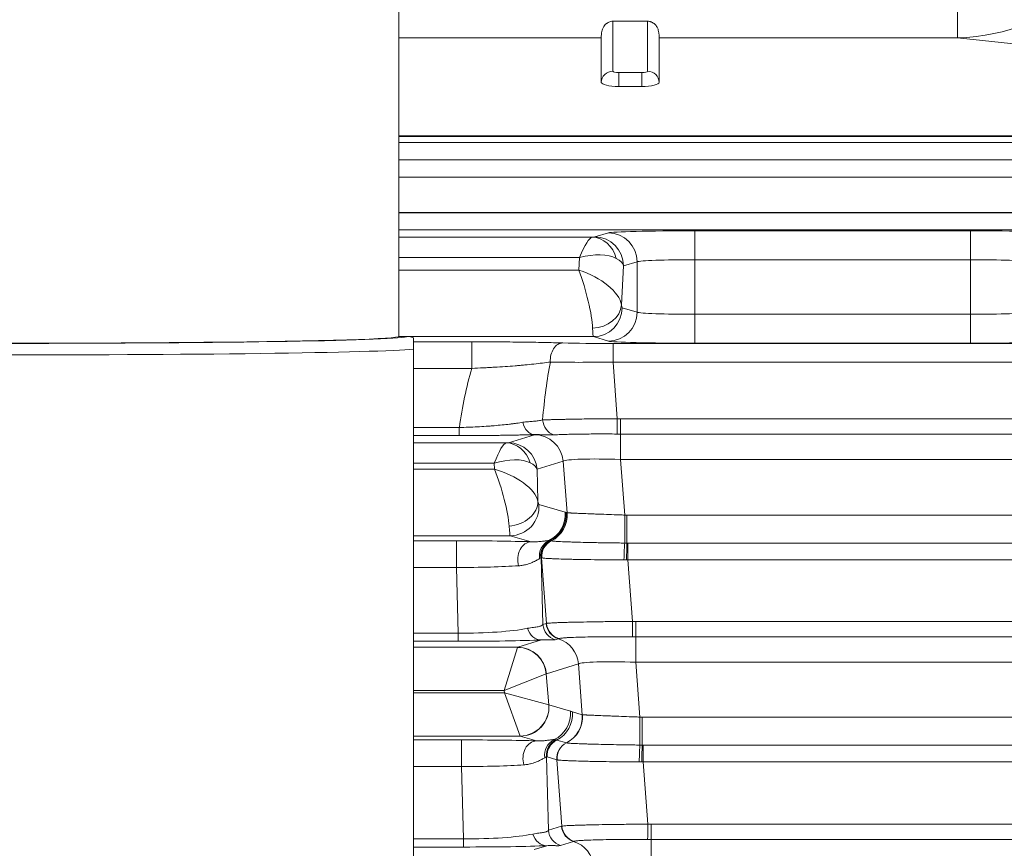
# Model space of a CAD drawing. Header units: millimetres. Extents: x 4 to 836, y 5 to 589.
# Tile 122 of 168: x 658 to 675, y 264 to 278. Entities that reach past the tile are written whole.
import ezdxf

# ---------------------------------------------------------------- set-up
doc = ezdxf.new("R2010")
doc.units = ezdxf.units.MM
doc.layers.add('1', color=7, linetype='Continuous', true_color=0xffffff)

msp = doc.modelspace()

# ---------------------------------------------------------------- linework, layer by layer
at = {"layer": '1', "color": 27, "linetype": 'Continuous', "lineweight": 18}
for p, q in [((664.649, 272.627), (664.649, 278.527)), ((664.649, 272.627), (664.799, 272.627)), ((664.899, 272.407), (664.899, 259.027))]:
    msp.add_line(p, q, dxfattribs=at)
at = {"layer": '1', "color": 143, "linetype": 'Continuous', "lineweight": 13}
for p, q in [((674.308, 277.79), (674.308, 278.276)), ((668.349, 278.078), (668.349, 277.215)), ((668.949, 277.215), (668.949, 278.078)), ((668.149, 277.79), (664.649, 277.79)), ((674.308, 277.79), (669.149, 277.79)), ((686.62, 276.467), (674.308, 277.79)), ((668.449, 276.951), (668.449, 277.192)), ((668.449, 277.192), (668.849, 277.192)), ((668.849, 276.951), (668.849, 277.192)), ((664.649, 276.094), (687.026, 276.094)), ((687.026, 276.086), (664.649, 276.086)), ((691.006, 275.382), (664.649, 275.382)), ((664.649, 274.771), (696.372, 274.771)), ((664.649, 274.766), (679.365, 274.766)), ((679.365, 274.468), (664.649, 274.468)), ((668.036, 274.348), (668.271, 274.418)), ((669.765, 273.954), (669.765, 274.454)), ((669.765, 274.454), (674.532, 274.454)), ((674.532, 273.954), (674.532, 274.454)), ((664.648, 274.344), (667.991, 274.344)), ((667.773, 273.994), (664.649, 273.994)), ((667.761, 273.773), (667.773, 273.994)), ((668.769, 273.918), (668.534, 273.848)), ((668.769, 273.045), (668.769, 273.918)), ((669.765, 273.954), (669.765, 273.01)), ((674.532, 273.954), (669.765, 273.954)), ((674.532, 273.01), (674.532, 273.954)), ((664.648, 273.773), (667.761, 273.773)), ((668.534, 273.848), (668.497, 273.172)), ((668.509, 273.123), (668.769, 273.045)), ((669.765, 273.01), (674.532, 273.01)), ((669.765, 272.51), (669.765, 273.01)), ((674.532, 272.51), (674.532, 273.01)), ((668.011, 272.623), (664.821, 272.623)), ((664.899, 272.535), (665.909, 272.535)), ((665.909, 272.535), (665.909, 272.075)), ((668.271, 272.546), (668.011, 272.623)), ((668.351, 272.505), (675.947, 272.505)), ((668.351, 272.505), (668.351, 272.184)), ((674.532, 272.51), (669.765, 272.51)), ((675.947, 272.184), (668.351, 272.184)), ((668.351, 272.184), (668.425, 271.203)), ((665.909, 272.075), (664.899, 272.075)), ((668.481, 271.203), (668.481, 270.939)), ((668.481, 271.203), (675.817, 271.203)), ((664.899, 271.052), (665.693, 271.052)), ((665.693, 271.052), (665.693, 270.912)), ((664.898, 270.786), (666.502, 270.786)), ((665.693, 270.912), (664.899, 270.912)), ((666.541, 270.789), (666.993, 270.927)), ((668.481, 270.498), (668.481, 270.939)), ((675.817, 270.939), (668.481, 270.939)), ((667.489, 270.468), (667.037, 270.33)), ((667.557, 269.577), (667.489, 270.468)), ((668.481, 270.498), (668.553, 269.537)), ((675.817, 270.498), (668.481, 270.498)), ((664.898, 270.33), (666.301, 270.33)), ((666.298, 270.436), (664.899, 270.436)), ((666.301, 270.33), (666.298, 270.436)), ((667.037, 270.33), (667.052, 269.776)), ((667.069, 269.72), (667.525, 269.588)), ((668.591, 269.537), (675.706, 269.537)), ((668.591, 269.053), (668.591, 269.537)), ((664.898, 269.091), (665.642, 269.091)), ((666.573, 269.18), (664.899, 269.18)), ((665.642, 268.632), (665.642, 269.091)), ((666.936, 269.074), (666.573, 269.18)), ((668.609, 269.053), (675.688, 269.053)), ((668.609, 268.762), (668.609, 269.053)), ((667.109, 268.801), (667.14, 267.643)), ((667.202, 267.662), (667.116, 268.798)), ((675.688, 268.762), (668.609, 268.762)), ((668.609, 268.762), (668.69, 267.697)), ((665.642, 268.632), (664.898, 268.632)), ((665.672, 267.494), (665.642, 268.632)), ((667.14, 267.643), (667.196, 267.66)), ((668.746, 267.432), (668.746, 267.697)), ((668.746, 267.697), (675.552, 267.697)), ((664.898, 267.494), (665.672, 267.494)), ((665.672, 267.354), (665.672, 267.494)), ((667.405, 267.398), (667.349, 267.381)), ((668.746, 266.992), (668.746, 267.432)), ((675.552, 267.432), (668.746, 267.432)), ((665.672, 267.354), (664.898, 267.354)), ((664.899, 267.251), (666.702, 267.251)), ((666.701, 267.248), (666.471, 266.501)), ((666.702, 267.251), (667.114, 267.377)), ((667.754, 266.962), (667.199, 266.792)), ((667.82, 266.083), (667.754, 266.962)), ((668.746, 266.992), (668.817, 266.043)), ((675.552, 266.992), (668.746, 266.992)), ((666.471, 266.501), (667.197, 266.791)), ((667.197, 266.791), (667.241, 266.254)), ((664.898, 266.463), (666.475, 266.463)), ((666.471, 266.501), (664.899, 266.501)), ((666.475, 266.463), (666.471, 266.501)), ((666.475, 266.463), (667.241, 266.254)), ((666.475, 266.463), (666.745, 265.715)), ((667.243, 266.253), (667.616, 266.145)), ((667.651, 266.133), (667.819, 266.084)), ((668.855, 266.043), (675.443, 266.043)), ((668.855, 265.559), (668.855, 266.043)), ((666.746, 265.713), (664.899, 265.713)), ((667.026, 265.631), (666.746, 265.713)), ((664.898, 265.648), (665.733, 265.648)), ((665.733, 265.188), (665.733, 265.648)), ((667.377, 265.646), (667.544, 265.597)), ((668.873, 265.559), (675.424, 265.559)), ((668.873, 265.268), (668.873, 265.559)), ((667.2, 265.357), (667.233, 264.084)), ((667.38, 265.305), (667.213, 265.353)), ((665.733, 265.188), (664.898, 265.188)), ((665.766, 263.935), (665.733, 265.188)), ((667.466, 264.156), (667.38, 265.305)), ((675.424, 265.268), (668.873, 265.268)), ((668.873, 265.268), (668.954, 264.191)), ((667.233, 264.084), (667.461, 264.154)), ((669.01, 263.926), (669.01, 264.19)), ((669.01, 264.19), (675.287, 264.19)), ((664.899, 263.935), (665.766, 263.935)), ((665.766, 263.795), (665.766, 263.935)), ((666.988, 263.751), (667.208, 263.818)), ((667.67, 263.892), (667.443, 263.822)), ((669.01, 263.485), (669.01, 263.926)), ((675.287, 263.926), (669.01, 263.926)), ((665.766, 263.795), (664.899, 263.795))]:
    msp.add_line(p, q, dxfattribs=at)
at = {"layer": '1', "color": 143, "linetype": 'Continuous', "lineweight": 18}
for p, q in [((668.949, 278.078), (668.349, 278.078)), ((668.149, 277.79), (668.149, 277.021)), ((669.149, 277.79), (669.149, 277.021)), ((668.449, 276.951), (668.849, 276.951)), ((691.114, 275.982), (664.649, 275.982)), ((664.649, 275.682), (691.006, 275.682))]:
    msp.add_line(p, q, dxfattribs=at)
at = {"layer": '1', "color": 27, "linetype": 'Continuous', "lineweight": 13}
msp.add_line((664.799, 272.627), (664.796, 272.624), dxfattribs=at)
at = {"layer": '1', "color": 143, "linetype": 'Continuous', "lineweight": 13}
for centre, major_axis, ratio, start_param, end_param in [((673.79, 279.305), (-2.642, 0.284), 0.564501, 1.828568, 2.824201), ((668.349, 277.021), (0.2, 0), 0.972527, 1.570796, 3.141593), ((668.449, 277.215), (0.1, 0), 0.232789, 3.141593, 4.712389), ((668.849, 277.215), (0.1, 0), 0.232789, 4.712389, 6.283185), ((668.949, 277.021), (-0.2, 0), 0.972527, 3.141593, 4.712389), ((669.765, 274.415), (-1.5, 0), 0.026186, 4.712389, 6.195919), ((668.271, 273.918), (-0.143, 0.479), 0.995856, 4.422707, 5.991222), ((674.532, 274.415), (-1.5, 0), 0.026186, 3.228859, 4.712389), ((667.773, 273.595), (-0.229, -0.749), 0.170757, 3.219839, 4.202275), ((667.787, 274.349), (-0.25, 0), 0.031404, 2.522132, 3.036683), ((667.991, 273.844), (-0.022, 0.499), 0.864178, 4.939752, 6.231139), ((668.036, 273.848), (0.143, -0.479), 0.995856, 1.281115, 2.84963), ((667.773, 273.595), (-0.751, -0.254), 0.483887, 3.567957, 4.550393), ((667.787, 273.849), (-0.75, 0.025), 0.344332, 3.237443, 3.751994), ((669.765, 273.915), (-1, 0), 0.039279, 4.712389, 6.195919), ((674.532, 273.915), (-1, 0), 0.039279, 3.228859, 4.712389), ((667.761, 273.373), (-0.207, 0.749), 0.157833, 3.733955, 5.230942), ((667.761, 273.373), (-0.723, 0.306), 0.478289, 3.414946, 4.911933), ((667.999, 273.172), (-0.497, -0.059), 0.802499, 1.475989, 2.994994), ((668.51, 273.373), (0, -0.25), 0.087489, 5.647196, 6.257005), ((668.011, 273.123), (-0.143, -0.479), 0.995856, 0.291963, 1.860478), ((668.271, 273.045), (0.143, 0.479), 0.995856, 3.433556, 5.002071), ((669.765, 273.049), (-1, 0), 0.039279, 0.087266, 1.570796), ((674.532, 273.049), (-1, 0), 0.039279, 1.570796, 3.054326), ((668.012, 273.373), (0, -0.75), 0.029163, 5.647196, 6.257005), ((667.483, 272.215), (0.008, 0.3), 0.722159, 0.037852, 1.693094), ((668.355, 272.536), (-1.203, 0), 0.026128, 0.761013, 1.567515), ((669.765, 272.549), (-1.5, 0), 0.026186, 0.087266, 1.570796), ((674.532, 272.549), (-1.5, 0), 0.026186, 1.570796, 3.054326), ((668.651, 268.315), (-0.489, 5.474), 0.272631, 0.761648, 0.99519), ((668.355, 272.236), (-1.503, -0.023), 0.034806, 0.761143, 1.567646), ((668.651, 269.114), (-0.61, 5.359), 0.555322, 0.923637, 1.138324), ((666.996, 271.228), (-0.008, 0.3), 0.714578, 1.843542, 3.104165), ((667.391, 271.212), (-0.018, 0.299), 0.865443, 1.618775, 2.80586), ((668.425, 271.224), (0.004, 0.3), 0.000932, 3.454247, 4.642582), ((666.298, 270.036), (-0.213, -0.749), 0.16115, 3.213469, 4.195906), ((666.292, 270.79), (-0.25, 0), 0.031454, 2.568107, 3.039253), ((666.502, 270.286), (-0.024, 0.499), 0.878584, 4.986909, 6.228347), ((666.541, 270.289), (0.146, -0.478), 0.996014, 1.356348, 2.843741), ((668.492, 270.924), (-1.504, 0), 0.026223, 6.177312, 6.19769), ((666.993, 270.427), (-0.146, 0.478), 0.996014, 4.49794, 5.985334), ((666.298, 270.036), (-0.731, -0.292), 0.480074, 3.540259, 4.522696), ((668.492, 270.424), (-1.006, 0.038), 0.073389, 4.726012, 6.204078), ((666.301, 269.93), (-0.223, 0.749), 0.167328, 3.77126, 5.224842), ((666.301, 269.93), (-0.744, 0.267), 0.48275, 3.43054, 4.884123), ((666.292, 270.29), (-0.75, -0.012), 0.344743, 3.248267, 3.719413), ((666.555, 269.735), (-0.491, -0.093), 0.77245, 1.424832, 3.003921), ((667.049, 269.97), (-0.021, 0.25), 0.087194, 2.455026, 3.10824), ((666.573, 269.68), (-0.14, -0.48), 0.995643, 0.284559, 1.93418), ((667.028, 269.547), (0.14, 0.48), 0.995643, 3.871952, 5.075773), ((667.042, 269.543), (-0.168, -0.471), 0.995424, 0.803737, 1.993154), ((667.06, 269.536), (-0.149, -0.477), 0.995576, 0.767528, 1.953557), ((667.061, 269.536), (0.134, 0.482), 0.994903, 3.877554, 5.063573), ((668.553, 269.502), (-0.001, 0.5), 0.000077, 3.59751, 4.782202), ((666.553, 269.93), (-0.02, 0.75), 0.029238, 2.461402, 3.114616), ((665.618, 269.037), (-1.801, -0.001), 0.030434, 3.891833, 4.699147), ((667.372, 268.826), (0.034, -0.298), 0.982269, 3.47982, 4.74638), ((667.396, 268.827), (-0.026, -0.299), 0.991317, 3.692146, 4.906932), ((667.407, 268.825), (-0.098, -0.284), 0.995464, 3.938534, 5.124934), ((667.414, 268.823), (-0.092, -0.286), 0.995544, 3.917572, 5.103972), ((667.416, 268.822), (0.047, 0.296), 0.993751, 0.624244, 1.811107), ((667.417, 268.822), (-0.041, -0.297), 0.992886, 3.746267, 4.933141), ((666.936, 268.775), (-0.01, -0.3), 0.776151, 3.183119, 5.129649), ((668.554, 268.784), (-0.006, -0.3), 0.044184, 3.597973, 4.786486), ((668.591, 268.783), (-0.002, -0.3), 0.014605, 3.59604, 4.783436), ((665.618, 268.737), (-1.501, 0.007), 0.069967, 1.587014, 2.394327), ((665.645, 267.71), (-1.501, 0.01), 0.144199, 1.589559, 2.528275), ((667.114, 267.677), (-0.013, 0.3), 0.858349, 1.869708, 3.09055), ((667.438, 267.667), (0.088, -0.287), 0.996014, 4.49794, 5.68434), ((667.494, 267.684), (-0.088, 0.287), 0.996014, 1.356348, 2.542747), ((667.5, 267.687), (0.136, -0.268), 0.995564, 4.326262, 5.515407), ((668.69, 267.718), (0.004, 0.3), 0.000932, 3.454247, 4.642582), ((667.258, 266.921), (-0.146, 0.478), 0.996014, 4.49794, 5.68434), ((665.645, 267.41), (-1.801, 0.001), 0.031454, 1.585671, 2.524386), ((666.723, 266.501), (-0.02, 0.75), 0.029238, 0.025384, 0.08647), ((666.701, 266.75), (0.368, -0.339), 0.992996, 0.829626, 2.311967), ((666.702, 266.751), (0.146, -0.478), 0.996014, 1.356348, 2.843741), ((668.756, 266.917), (-1.006, 0.038), 0.073389, 4.726012, 6.204078), ((667.22, 266.542), (-0.021, 0.25), 0.087194, 0.019007, 0.080094), ((666.745, 266.214), (0.339, 0.368), 0.991771, 3.890384, 5.534394), ((666.746, 266.213), (-0.14, -0.48), 0.995643, 0.284559, 1.93418), ((667.223, 266.503), (-0.021, 0.25), 0.087194, 3.047154, 3.10824), ((667.119, 266.104), (-0.14, -0.48), 0.995643, 0.730359, 1.93418), ((667.154, 266.092), (0.14, 0.48), 0.995643, 3.889373, 5.075773), ((667.322, 266.043), (0.14, 0.48), 0.995643, 3.889417, 5.075773), ((667.324, 266.043), (0.144, 0.479), 0.995612, 3.899122, 5.085129), ((668.817, 266.008), (-0.001, 0.5), 0.000077, 3.59751, 4.782202), ((666.726, 266.463), (-0.02, 0.75), 0.029238, 3.05353, 3.114616), ((665.709, 265.593), (-1.801, -0.001), 0.030434, 3.891833, 4.699147), ((667.026, 265.331), (-0.01, -0.3), 0.776151, 3.183119, 5.129649), ((667.463, 265.383), (0.034, -0.298), 0.982269, 3.47982, 4.74638), ((667.498, 265.382), (-0.098, -0.284), 0.995471, 3.936926, 5.123325), ((667.511, 265.378), (-0.084, -0.288), 0.995643, 3.889373, 5.075773), ((667.678, 265.329), (-0.084, -0.288), 0.995643, 3.889373, 5.075773), ((667.678, 265.329), (0.068, 0.292), 0.995069, 0.693593, 1.88023), ((667.68, 265.328), (-0.044, -0.297), 0.993716, 3.753576, 4.940466), ((668.818, 265.29), (-0.006, -0.3), 0.044184, 3.597973, 4.786486), ((668.855, 265.289), (-0.002, -0.3), 0.014605, 3.59604, 4.783436), ((665.709, 265.293), (-1.501, 0.007), 0.069967, 1.587014, 2.394327), ((667.759, 264.178), (0.088, -0.287), 0.996014, 4.49794, 5.68434), ((667.764, 264.18), (0.136, -0.268), 0.995564, 4.326262, 5.515407), ((668.954, 264.212), (-0.004, -0.3), 0.000932, 0.312654, 1.500989), ((665.739, 264.152), (-1.501, 0.01), 0.144199, 1.589559, 2.528275), ((667.208, 264.118), (0.013, -0.3), 0.858349, 5.011301, 6.232142), ((667.531, 264.108), (0.088, -0.287), 0.996014, 4.49794, 5.68434), ((665.739, 263.852), (-1.801, 0.001), 0.031454, 1.585671, 2.524386), ((667.522, 263.415), (-0.146, 0.478), 0.996014, 4.49794, 5.68434)]:
    msp.add_ellipse(centre, major_axis=major_axis, ratio=ratio, start_param=start_param, end_param=end_param, dxfattribs=at)
at = {"layer": '1', "color": 143, "linetype": 'Continuous', "lineweight": 18}
for centre, start_param, end_param in [((668.449, 277.021), 0, 1.570796), ((668.849, 277.021), 1.570796, 3.141593)]:
    msp.add_ellipse(centre, major_axis=(-0.3, 0), ratio=0.232789, start_param=start_param, end_param=end_param, dxfattribs=at)
at = {"layer": '1', "color": 27, "linetype": 'Continuous', "lineweight": 18}
for major_axis, start_param, end_param in [((-6.9, 0), 0.026354, 3.115043), ((-6.75, 0), 0, 3.141593)]:
    msp.add_ellipse((657.899, 272.627), major_axis=major_axis, ratio=0.017455, start_param=start_param, end_param=end_param, dxfattribs=at)
at = {"layer": '1', "color": 27, "linetype": 'Continuous', "lineweight": 13}
msp.add_ellipse((657.899, 272.427), major_axis=(-7.1, 0), ratio=0.016963, start_param=0, end_param=2.973559, dxfattribs=at)
at = {"layer": '1', "color": 143, "linetype": 'Continuous', "lineweight": 18}
for points, knots in [([(668.349, 278.078), (668.337, 278.078), (668.325, 278.077), (668.302, 278.072), (668.291, 278.068), (668.27, 278.059), (668.259, 278.054), (668.245, 278.044), (668.241, 278.041), (668.232, 278.034), (668.224, 278.027), (668.216, 278.019), (668.209, 278.011), (668.206, 278.007), (668.196, 277.994), (668.19, 277.986), (668.181, 277.969), (668.177, 277.96), (668.169, 277.943), (668.166, 277.935), (668.159, 277.91), (668.156, 277.895), (668.153, 277.873), (668.152, 277.866), (668.15, 277.853), (668.15, 277.847), (668.149, 277.83), (668.149, 277.82), (668.149, 277.803), (668.149, 277.796), (668.149, 277.79)], [0, 0, 0, 0, 0.0625, 0.0625, 0.125, 0.125, 0.1875, 0.1875, 0.21875, 0.21875, 0.25, 0.28125, 0.28125, 0.3125, 0.3125, 0.375, 0.375, 0.4375, 0.4375, 0.5, 0.5, 0.625, 0.625, 0.6875, 0.6875, 0.75, 0.75, 0.875, 0.875, 1, 1, 1, 1]), ([(669.149, 277.79), (669.149, 277.796), (669.149, 277.803), (669.149, 277.82), (669.148, 277.83), (669.147, 277.847), (669.147, 277.853), (669.146, 277.866), (669.145, 277.873), (669.142, 277.894), (669.139, 277.91), (669.131, 277.935), (669.128, 277.943), (669.121, 277.96), (669.117, 277.969), (669.107, 277.986), (669.101, 277.994), (669.089, 278.011), (669.082, 278.019), (669.066, 278.034), (669.057, 278.041), (669.038, 278.054), (669.028, 278.059), (669.012, 278.066), (669.007, 278.068), (668.995, 278.072), (668.99, 278.073), (668.972, 278.077), (668.961, 278.078), (668.949, 278.078)], [0, 0, 0, 0, 0.125, 0.125, 0.25, 0.25, 0.3125, 0.3125, 0.375, 0.375, 0.5, 0.5, 0.5625, 0.5625, 0.625, 0.625, 0.6875, 0.6875, 0.75, 0.75, 0.8125, 0.8125, 0.875, 0.875, 0.90625, 0.90625, 0.9375, 0.9375, 1, 1, 1, 1]), ([(665.909, 272.535), (665.984, 272.535), (666.06, 272.534), (666.171, 272.534), (666.208, 272.534), (666.264, 272.534), (666.282, 272.533), (666.319, 272.533), (666.337, 272.533), (666.428, 272.533), (666.499, 272.532), (666.638, 272.53), (666.706, 272.53), (666.806, 272.528), (666.839, 272.528), (666.904, 272.527), (666.936, 272.526), (667.031, 272.525), (667.092, 272.524), (667.269, 272.52), (667.379, 272.517), (667.483, 272.515)], [0, 0, 0, 0, 0.125, 0.125, 0.1875, 0.1875, 0.21875, 0.21875, 0.25, 0.25, 0.375, 0.375, 0.5, 0.5, 0.5625, 0.5625, 0.625, 0.625, 0.75, 0.75, 1, 1, 1, 1]), ([(666.996, 270.928), (666.953, 270.927), (666.909, 270.926), (666.839, 270.924), (666.816, 270.924), (666.768, 270.923), (666.743, 270.922), (666.619, 270.92), (666.515, 270.918), (666.377, 270.916), (666.349, 270.916), (666.292, 270.916), (666.263, 270.915), (666.176, 270.914), (666.117, 270.914), (665.998, 270.913), (665.938, 270.913), (665.817, 270.913), (665.755, 270.912), (665.693, 270.912)], [0, 0, 0, 0, 0.125, 0.125, 0.1875, 0.1875, 0.25, 0.25, 0.5, 0.5, 0.5625, 0.5625, 0.625, 0.625, 0.75, 0.75, 0.875, 0.875, 1, 1, 1, 1])]:
    msp.add_open_spline(points, degree=3, knots=knots, dxfattribs=at)
at = {"layer": '1', "color": 27, "linetype": 'Continuous', "lineweight": 18}
for points, knots in [([(664.899, 272.6), (664.891, 272.605), (664.883, 272.609), (664.867, 272.615), (664.859, 272.618), (664.834, 272.625), (664.816, 272.627), (664.799, 272.627)], [0, 0, 0, 0, 0.25, 0.25, 0.5, 0.5, 1, 1, 1, 1]), ([(664.899, 272.6), (664.899, 272.599), (664.899, 272.596), (664.899, 272.586), (664.899, 272.58), (664.899, 272.567), (664.899, 272.562), (664.899, 272.549), (664.899, 272.541), (664.899, 272.527), (664.899, 272.522), (664.899, 272.51), (664.899, 272.503), (664.899, 272.49), (664.899, 272.486), (664.899, 272.476), (664.899, 272.47), (664.899, 272.461), (664.899, 272.457), (664.899, 272.45), (664.899, 272.446), (664.899, 272.436), (664.899, 272.431), (664.899, 272.423), (664.899, 272.42), (664.899, 272.414), (664.899, 272.41), (664.899, 272.407)], [0, 0, 0, 0, 0.25, 0.25, 0.5, 0.5, 0.625, 0.625, 0.75, 0.75, 0.8125, 0.8125, 0.875, 0.875, 0.90625, 0.90625, 0.9375, 0.9375, 0.953125, 0.953125, 0.96875, 0.96875, 0.984375, 0.984375, 0.992188, 0.992188, 1, 1, 1, 1])]:
    msp.add_open_spline(points, degree=3, knots=knots, dxfattribs=at)
at = {"layer": '1', "color": 143, "linetype": 'Continuous', "lineweight": 13}
for points, knots in [([(667.268, 272.184), (667.178, 272.172), (667.083, 272.16), (666.931, 272.144), (666.879, 272.139), (666.798, 272.131), (666.771, 272.129), (666.715, 272.124), (666.687, 272.121), (666.601, 272.114), (666.543, 272.11), (666.423, 272.101), (666.362, 272.098), (666.267, 272.092), (666.235, 272.09), (666.171, 272.087), (666.139, 272.085), (666.041, 272.08), (665.975, 272.077), (665.909, 272.075)], [0, 0, 0, 0, 0.25, 0.25, 0.375, 0.375, 0.4375, 0.4375, 0.5, 0.5, 0.625, 0.625, 0.75, 0.75, 0.8125, 0.8125, 0.875, 0.875, 1, 1, 1, 1]), ([(665.693, 271.052), (665.747, 271.053), (665.799, 271.055), (665.903, 271.059), (665.954, 271.061), (666.055, 271.066), (666.105, 271.069), (666.179, 271.074), (666.204, 271.076), (666.251, 271.079), (666.275, 271.081), (666.391, 271.091), (666.478, 271.1), (666.581, 271.112), (666.602, 271.115), (666.642, 271.12), (666.661, 271.122), (666.719, 271.13), (666.756, 271.136), (666.792, 271.142)], [0, 0, 0, 0, 0.125, 0.125, 0.25, 0.25, 0.375, 0.375, 0.4375, 0.4375, 0.5, 0.5, 0.75, 0.75, 0.8125, 0.8125, 0.875, 0.875, 1, 1, 1, 1]), ([(666.792, 271.142), (666.824, 271.147), (666.856, 271.15), (666.918, 271.155), (666.948, 271.157), (667.006, 271.161), (667.033, 271.163), (667.085, 271.171), (667.11, 271.176), (667.133, 271.182)], [0, 0, 0, 0, 0.25, 0.25, 0.5, 0.5, 0.75, 0.75, 1, 1, 1, 1]), ([(667.133, 271.182), (667.166, 271.184), (667.202, 271.185), (667.262, 271.187), (667.283, 271.187), (667.326, 271.189), (667.348, 271.189), (667.417, 271.191), (667.466, 271.192), (667.543, 271.193), (667.582, 271.194), (667.623, 271.195), (667.651, 271.195), (667.665, 271.196), (667.736, 271.197), (667.852, 271.199), (667.975, 271.2), (668.054, 271.201), (668.069, 271.201), (668.101, 271.201), (668.117, 271.201), (668.165, 271.202), (668.198, 271.202), (668.294, 271.203), (668.359, 271.203), (668.425, 271.203)], [0, 0, 0, 0, 0.125, 0.125, 0.1875, 0.1875, 0.25, 0.25, 0.375, 0.375, 0.4375, 0.46875, 0.46875, 0.5, 0.5, 0.625, 0.75, 0.75, 0.78125, 0.78125, 0.8125, 0.8125, 0.875, 0.875, 1, 1, 1, 1]), ([(667.323, 270.925), (667.295, 270.923), (667.268, 270.922), (667.215, 270.923), (667.188, 270.923), (667.135, 270.925), (667.108, 270.927), (667.053, 270.929), (667.025, 270.929), (666.996, 270.928)], [0, 0, 0, 0, 0.25, 0.25, 0.5, 0.5, 0.75, 0.75, 1, 1, 1, 1]), ([(668.421, 270.939), (668.366, 270.939), (668.31, 270.94), (668.228, 270.94), (668.201, 270.94), (668.147, 270.94), (668.119, 270.94), (668.04, 270.94), (667.936, 270.939), (667.837, 270.938), (667.765, 270.937), (667.741, 270.937), (667.695, 270.936), (667.673, 270.936), (667.607, 270.934), (667.566, 270.933), (667.507, 270.932), (667.488, 270.931), (667.452, 270.93), (667.434, 270.929), (667.383, 270.927), (667.351, 270.926), (667.323, 270.925)], [0, 0, 0, 0, 0.125, 0.125, 0.1875, 0.1875, 0.25, 0.25, 0.375, 0.5, 0.5, 0.5625, 0.5625, 0.625, 0.625, 0.75, 0.75, 0.8125, 0.8125, 0.875, 0.875, 1, 1, 1, 1]), ([(667.557, 269.577), (667.563, 269.576), (667.575, 269.576), (667.6, 269.574), (667.61, 269.574), (667.627, 269.573), (667.633, 269.572), (667.645, 269.572), (667.652, 269.572), (667.687, 269.57), (667.719, 269.568), (667.775, 269.566), (667.794, 269.565), (667.826, 269.564), (667.836, 269.564), (667.858, 269.563), (667.869, 269.562), (667.926, 269.56), (667.975, 269.558), (668.054, 269.555), (668.081, 269.554), (668.136, 269.552), (668.164, 269.551), (668.25, 269.548), (668.309, 269.546), (668.399, 269.542), (668.43, 269.541), (668.492, 269.539), (668.523, 269.538), (668.553, 269.537)], [0, 0, 0, 0, 0.125, 0.125, 0.1875, 0.1875, 0.21875, 0.21875, 0.25, 0.25, 0.375, 0.375, 0.4375, 0.4375, 0.46875, 0.46875, 0.5, 0.5, 0.625, 0.625, 0.6875, 0.6875, 0.75, 0.75, 0.875, 0.875, 0.9375, 0.9375, 1, 1, 1, 1]), ([(666.936, 269.074), (666.956, 269.073), (666.976, 269.073), (667.012, 269.074), (667.029, 269.075), (667.077, 269.078), (667.105, 269.081), (667.154, 269.087), (667.176, 269.09), (667.214, 269.095), (667.23, 269.096), (667.243, 269.097)], [0, 0, 0, 0, 0.125, 0.125, 0.25, 0.25, 0.5, 0.5, 0.75, 0.75, 1, 1, 1, 1]), ([(667.284, 269.09), (667.293, 269.088), (667.308, 269.086), (667.341, 269.084), (667.354, 269.083), (667.376, 269.082), (667.384, 269.081), (667.4, 269.08), (667.408, 269.08), (667.453, 269.078), (667.494, 269.076), (667.565, 269.073), (667.59, 269.072), (667.643, 269.071), (667.671, 269.07), (667.758, 269.067), (667.82, 269.066), (667.919, 269.063), (667.953, 269.063), (668.006, 269.061), (668.023, 269.061), (668.059, 269.06), (668.077, 269.06), (668.168, 269.058), (668.243, 269.057), (668.358, 269.055), (668.396, 269.055), (668.475, 269.054), (668.514, 269.053), (668.554, 269.053)], [0, 0, 0, 0, 0.125, 0.125, 0.1875, 0.1875, 0.21875, 0.21875, 0.25, 0.25, 0.375, 0.375, 0.4375, 0.4375, 0.5, 0.5, 0.625, 0.625, 0.6875, 0.6875, 0.71875, 0.71875, 0.75, 0.75, 0.875, 0.875, 0.9375, 0.9375, 1, 1, 1, 1]), ([(667.08, 268.783), (667.066, 268.775), (667.048, 268.764), (667.016, 268.747), (667.004, 268.741), (666.979, 268.729), (666.965, 268.723), (666.921, 268.704), (666.888, 268.692), (666.831, 268.677), (666.81, 268.672), (666.767, 268.665), (666.744, 268.662), (666.719, 268.66)], [0, 0, 0, 0, 0.25, 0.25, 0.375, 0.375, 0.5, 0.5, 0.75, 0.75, 0.875, 0.875, 1, 1, 1, 1]), ([(667.121, 268.797), (667.12, 268.797), (667.12, 268.797), (667.12, 268.797), (667.119, 268.797), (667.119, 268.797)], [0, 0, 0, 0, 0.375764, 0.375764, 1, 1, 1, 1]), ([(668.541, 268.762), (668.452, 268.762), (668.365, 268.762), (668.238, 268.763), (668.195, 268.763), (668.133, 268.764), (668.112, 268.764), (668.07, 268.765), (668.05, 268.765), (667.948, 268.766), (667.87, 268.767), (667.76, 268.769), (667.724, 268.77), (667.672, 268.771), (667.655, 268.771), (667.622, 268.772), (667.605, 268.773), (667.524, 268.775), (667.465, 268.776), (667.386, 268.779), (667.362, 268.78), (667.327, 268.782), (667.315, 268.782), (667.293, 268.783), (667.283, 268.784), (667.233, 268.786), (667.2, 268.788), (667.162, 268.791), (667.151, 268.793), (667.133, 268.795), (667.126, 268.796), (667.121, 268.797)], [0, 0, 0, 0, 0.125, 0.125, 0.1875, 0.1875, 0.21875, 0.21875, 0.25, 0.25, 0.375, 0.375, 0.4375, 0.4375, 0.46875, 0.46875, 0.5, 0.5, 0.625, 0.625, 0.6875, 0.6875, 0.71875, 0.71875, 0.75, 0.75, 0.875, 0.875, 0.9375, 0.9375, 1, 1, 1, 1]), ([(666.872, 267.578), (666.91, 267.585), (666.945, 267.59), (666.991, 267.597), (667.005, 267.599), (667.032, 267.602), (667.044, 267.604), (667.078, 267.61), (667.096, 267.615), (667.124, 267.627), (667.134, 267.634), (667.14, 267.643)], [0, 0, 0, 0, 0.25, 0.25, 0.375, 0.375, 0.5, 0.5, 0.75, 0.75, 1, 1, 1, 1]), ([(667.202, 267.662), (667.204, 267.663), (667.206, 267.663), (667.212, 267.664), (667.216, 267.665), (667.228, 267.666), (667.239, 267.667), (667.276, 267.67), (667.308, 267.672), (667.359, 267.674), (667.37, 267.675), (667.393, 267.676), (667.427, 267.677), (667.492, 267.679), (667.551, 267.681), (667.612, 267.683), (667.645, 267.684), (667.748, 267.686), (667.821, 267.687), (667.938, 267.689), (667.979, 267.69), (668.041, 267.691), (668.062, 267.691), (668.104, 267.692), (668.126, 267.692), (668.234, 267.694), (668.322, 267.695), (668.458, 267.696), (668.504, 267.696), (668.573, 267.696), (668.597, 267.697), (668.643, 267.697), (668.666, 267.697), (668.69, 267.697)], [0, 0, 0, 0, 0.03125, 0.03125, 0.0625, 0.0625, 0.125, 0.125, 0.25, 0.25, 0.28125, 0.28125, 0.3125, 0.375, 0.4375, 0.4375, 0.5, 0.5, 0.625, 0.625, 0.6875, 0.6875, 0.71875, 0.71875, 0.75, 0.75, 0.875, 0.875, 0.9375, 0.9375, 0.96875, 0.96875, 1, 1, 1, 1]), ([(667.349, 267.381), (667.342, 267.379), (667.331, 267.377), (667.305, 267.376), (667.289, 267.376), (667.25, 267.378), (667.227, 267.379), (667.175, 267.379), (667.146, 267.379), (667.114, 267.377)], [0, 0, 0, 0, 0.25, 0.25, 0.5, 0.5, 0.75, 0.75, 1, 1, 1, 1]), ([(668.686, 267.433), (668.666, 267.433), (668.646, 267.433), (668.607, 267.433), (668.587, 267.433), (668.528, 267.433), (668.489, 267.433), (668.374, 267.434), (668.299, 267.433), (668.207, 267.433), (668.189, 267.433), (668.153, 267.432), (668.099, 267.432), (668.048, 267.431), (667.949, 267.43), (667.886, 267.428), (667.769, 267.425), (667.717, 267.424), (667.646, 267.421), (667.623, 267.42), (667.592, 267.418), (667.582, 267.418), (667.563, 267.417), (667.553, 267.416), (667.509, 267.413), (667.48, 267.411), (667.447, 267.407), (667.438, 267.406), (667.426, 267.404), (667.423, 267.403), (667.417, 267.402), (667.414, 267.401), (667.412, 267.4)], [0, 0, 0, 0, 0.03125, 0.03125, 0.0625, 0.0625, 0.125, 0.125, 0.25, 0.25, 0.28125, 0.28125, 0.3125, 0.375, 0.375, 0.5, 0.5, 0.625, 0.625, 0.6875, 0.6875, 0.71875, 0.71875, 0.75, 0.75, 0.875, 0.875, 0.9375, 0.9375, 0.96875, 0.96875, 1, 1, 1, 1]), ([(667.82, 266.083), (667.826, 266.083), (667.837, 266.082), (667.862, 266.081), (667.872, 266.08), (667.888, 266.079), (667.894, 266.079), (667.907, 266.078), (667.913, 266.078), (667.948, 266.076), (667.98, 266.075), (668.035, 266.073), (668.055, 266.072), (668.086, 266.071), (668.097, 266.07), (668.119, 266.069), (668.13, 266.069), (668.187, 266.066), (668.236, 266.065), (668.302, 266.062), (668.315, 266.062), (668.342, 266.06), (668.356, 266.06), (668.398, 266.058), (668.426, 266.057), (668.512, 266.054), (668.571, 266.052), (668.662, 266.049), (668.693, 266.048), (668.755, 266.045), (668.786, 266.044), (668.817, 266.043)], [0, 0, 0, 0, 0.125, 0.125, 0.1875, 0.1875, 0.21875, 0.21875, 0.25, 0.25, 0.375, 0.375, 0.4375, 0.4375, 0.46875, 0.46875, 0.5, 0.5, 0.625, 0.625, 0.65625, 0.65625, 0.6875, 0.6875, 0.75, 0.75, 0.875, 0.875, 0.9375, 0.9375, 1, 1, 1, 1]), ([(667.026, 265.631), (667.047, 265.63), (667.066, 265.63), (667.103, 265.631), (667.12, 265.631), (667.167, 265.635), (667.195, 265.638), (667.245, 265.644), (667.267, 265.647), (667.304, 265.652), (667.32, 265.653), (667.334, 265.654)], [0, 0, 0, 0, 0.125, 0.125, 0.25, 0.25, 0.5, 0.5, 0.75, 0.75, 1, 1, 1, 1]), ([(667.547, 265.596), (667.555, 265.595), (667.57, 265.593), (667.603, 265.59), (667.615, 265.589), (667.637, 265.588), (667.644, 265.588), (667.66, 265.587), (667.669, 265.586), (667.713, 265.584), (667.754, 265.582), (667.825, 265.58), (667.85, 265.579), (667.903, 265.577), (667.931, 265.576), (668.018, 265.574), (668.08, 265.572), (668.18, 265.57), (668.214, 265.569), (668.267, 265.568), (668.285, 265.568), (668.321, 265.567), (668.339, 265.566), (668.43, 265.565), (668.505, 265.564), (668.62, 265.562), (668.659, 265.561), (668.738, 265.56), (668.778, 265.56), (668.818, 265.559)], [0, 0, 0, 0, 0.125, 0.125, 0.1875, 0.1875, 0.21875, 0.21875, 0.25, 0.25, 0.375, 0.375, 0.4375, 0.4375, 0.5, 0.5, 0.625, 0.625, 0.6875, 0.6875, 0.71875, 0.71875, 0.75, 0.75, 0.875, 0.875, 0.9375, 0.9375, 1, 1, 1, 1]), ([(667.171, 265.34), (667.157, 265.332), (667.139, 265.321), (667.107, 265.304), (667.095, 265.298), (667.07, 265.286), (667.056, 265.28), (667.012, 265.261), (666.978, 265.249), (666.921, 265.234), (666.901, 265.229), (666.858, 265.222), (666.835, 265.218), (666.81, 265.217)], [0, 0, 0, 0, 0.25, 0.25, 0.375, 0.375, 0.5, 0.5, 0.75, 0.75, 0.875, 0.875, 1, 1, 1, 1]), ([(668.804, 265.268), (668.715, 265.268), (668.628, 265.269), (668.5, 265.27), (668.457, 265.27), (668.394, 265.27), (668.373, 265.271), (668.332, 265.271), (668.311, 265.271), (668.209, 265.273), (668.131, 265.274), (668.02, 265.276), (667.985, 265.276), (667.932, 265.278), (667.915, 265.278), (667.881, 265.279), (667.865, 265.279), (667.784, 265.281), (667.725, 265.283), (667.646, 265.286), (667.621, 265.287), (667.575, 265.289), (667.553, 265.29), (667.493, 265.293), (667.461, 265.295), (667.423, 265.298), (667.413, 265.299), (667.399, 265.301), (667.395, 265.301), (667.388, 265.303), (667.386, 265.303), (667.383, 265.304)], [0, 0, 0, 0, 0.125, 0.125, 0.1875, 0.1875, 0.21875, 0.21875, 0.25, 0.25, 0.375, 0.375, 0.4375, 0.4375, 0.46875, 0.46875, 0.5, 0.5, 0.625, 0.625, 0.6875, 0.6875, 0.75, 0.75, 0.875, 0.875, 0.9375, 0.9375, 0.96875, 0.96875, 1, 1, 1, 1]), ([(667.466, 264.156), (667.468, 264.156), (667.471, 264.157), (667.477, 264.158), (667.481, 264.158), (667.493, 264.16), (667.503, 264.161), (667.54, 264.164), (667.573, 264.166), (667.624, 264.168), (667.635, 264.168), (667.657, 264.169), (667.692, 264.171), (667.757, 264.173), (667.815, 264.175), (667.877, 264.176), (667.91, 264.177), (668.013, 264.18), (668.086, 264.181), (668.203, 264.183), (668.243, 264.184), (668.305, 264.185), (668.326, 264.185), (668.369, 264.185), (668.39, 264.186), (668.499, 264.187), (668.587, 264.188), (668.723, 264.189), (668.769, 264.19), (668.838, 264.19), (668.861, 264.19), (668.908, 264.19), (668.931, 264.191), (668.954, 264.191)], [0, 0, 0, 0, 0.03125, 0.03125, 0.0625, 0.0625, 0.125, 0.125, 0.25, 0.25, 0.28125, 0.28125, 0.3125, 0.375, 0.4375, 0.4375, 0.5, 0.5, 0.625, 0.625, 0.6875, 0.6875, 0.71875, 0.71875, 0.75, 0.75, 0.875, 0.875, 0.9375, 0.9375, 0.96875, 0.96875, 1, 1, 1, 1]), ([(666.966, 264.019), (667.004, 264.027), (667.038, 264.032), (667.085, 264.038), (667.099, 264.04), (667.126, 264.044), (667.138, 264.046), (667.172, 264.052), (667.19, 264.056), (667.217, 264.068), (667.227, 264.075), (667.233, 264.084)], [0, 0, 0, 0, 0.25, 0.25, 0.375, 0.375, 0.5, 0.5, 0.75, 0.75, 1, 1, 1, 1]), ([(667.443, 263.822), (667.435, 263.82), (667.425, 263.819), (667.399, 263.817), (667.383, 263.818), (667.344, 263.819), (667.321, 263.82), (667.269, 263.821), (667.24, 263.82), (667.208, 263.818)], [0, 0, 0, 0, 0.25, 0.25, 0.5, 0.5, 0.75, 0.75, 1, 1, 1, 1]), ([(668.951, 263.926), (668.931, 263.926), (668.911, 263.926), (668.871, 263.927), (668.852, 263.927), (668.793, 263.927), (668.754, 263.927), (668.639, 263.927), (668.564, 263.927), (668.472, 263.926), (668.454, 263.926), (668.417, 263.926), (668.364, 263.925), (668.313, 263.925), (668.214, 263.923), (668.151, 263.922), (668.034, 263.919), (667.981, 263.917), (667.91, 263.914), (667.888, 263.913), (667.857, 263.912), (667.847, 263.911), (667.827, 263.91), (667.818, 263.91), (667.774, 263.907), (667.745, 263.905), (667.712, 263.901), (667.703, 263.899), (667.691, 263.897), (667.687, 263.897), (667.682, 263.895), (667.679, 263.895), (667.677, 263.894)], [0, 0, 0, 0, 0.03125, 0.03125, 0.0625, 0.0625, 0.125, 0.125, 0.25, 0.25, 0.28125, 0.28125, 0.3125, 0.375, 0.375, 0.5, 0.5, 0.625, 0.625, 0.6875, 0.6875, 0.71875, 0.71875, 0.75, 0.75, 0.875, 0.875, 0.9375, 0.9375, 0.96875, 0.96875, 1, 1, 1, 1])]:
    msp.add_open_spline(points, degree=3, knots=knots, dxfattribs=at)
for points in [[(668.425, 271.203), (668.444, 271.203), (668.462, 271.203), (668.481, 271.203)], [(668.481, 270.939), (668.461, 270.939), (668.441, 270.939), (668.421, 270.939)], [(667.525, 269.588), (667.529, 269.586), (667.534, 269.585), (667.539, 269.583)], [(667.539, 269.583), (667.545, 269.581), (667.551, 269.579), (667.557, 269.577)], [(667.557, 269.577), (667.557, 269.577), (667.557, 269.577), (667.557, 269.577)], [(668.553, 269.537), (668.566, 269.537), (668.579, 269.537), (668.591, 269.537)], [(667.243, 269.097), (667.251, 269.097), (667.257, 269.096), (667.263, 269.095)], [(667.263, 269.095), (667.267, 269.095), (667.271, 269.094), (667.274, 269.093)], [(667.274, 269.093), (667.276, 269.092), (667.278, 269.091), (667.28, 269.091)], [(667.28, 269.091), (667.281, 269.09), (667.282, 269.09), (667.283, 269.09)], [(667.283, 269.09), (667.283, 269.09), (667.284, 269.09), (667.284, 269.09)], [(668.554, 269.053), (668.566, 269.053), (668.579, 269.053), (668.591, 269.053)], [(668.591, 269.053), (668.597, 269.053), (668.603, 269.053), (668.609, 269.053)], [(667.1, 268.795), (667.095, 268.792), (667.088, 268.788), (667.08, 268.783)], [(667.109, 268.801), (667.107, 268.799), (667.104, 268.797), (667.1, 268.795)], [(667.116, 268.798), (667.114, 268.799), (667.111, 268.8), (667.109, 268.801)], [(667.119, 268.797), (667.118, 268.798), (667.117, 268.798), (667.116, 268.798)], [(668.587, 268.762), (668.571, 268.762), (668.556, 268.762), (668.541, 268.762)], [(668.609, 268.762), (668.602, 268.762), (668.594, 268.762), (668.587, 268.762)], [(667.196, 267.66), (667.198, 267.661), (667.2, 267.661), (667.202, 267.662)], [(668.69, 267.697), (668.708, 267.697), (668.727, 267.697), (668.746, 267.697)], [(667.412, 267.4), (667.41, 267.399), (667.407, 267.399), (667.405, 267.398)], [(668.746, 267.432), (668.726, 267.432), (668.706, 267.432), (668.686, 267.433)], [(667.616, 266.145), (667.621, 266.143), (667.633, 266.138), (667.645, 266.134), (667.651, 266.133)], [(667.819, 266.084), (667.819, 266.084), (667.82, 266.084), (667.82, 266.083)], [(668.817, 266.043), (668.83, 266.043), (668.842, 266.043), (668.855, 266.043)], [(667.334, 265.654), (667.346, 265.654), (667.357, 265.652), (667.364, 265.65)], [(667.364, 265.65), (667.369, 265.648), (667.373, 265.647), (667.377, 265.646)], [(667.544, 265.597), (667.544, 265.597), (667.545, 265.597), (667.545, 265.597)], [(667.545, 265.597), (667.545, 265.597), (667.546, 265.596), (667.547, 265.596)], [(668.818, 265.559), (668.83, 265.559), (668.842, 265.559), (668.855, 265.559)], [(668.855, 265.559), (668.861, 265.559), (668.867, 265.559), (668.873, 265.559)], [(667.2, 265.357), (667.194, 265.354), (667.184, 265.348), (667.171, 265.34)], [(667.213, 265.353), (667.208, 265.355), (667.204, 265.356), (667.2, 265.357)], [(667.381, 265.304), (667.38, 265.304), (667.38, 265.305), (667.38, 265.305)], [(667.383, 265.304), (667.382, 265.304), (667.381, 265.304), (667.381, 265.304)], [(668.85, 265.268), (668.835, 265.268), (668.82, 265.268), (668.804, 265.268)], [(668.873, 265.268), (668.865, 265.268), (668.858, 265.268), (668.85, 265.268)], [(667.461, 264.154), (667.463, 264.154), (667.465, 264.155), (667.466, 264.156)], [(668.954, 264.191), (668.973, 264.19), (668.992, 264.19), (669.01, 264.19)], [(667.677, 263.894), (667.674, 263.893), (667.672, 263.892), (667.67, 263.892)], [(669.01, 263.926), (668.99, 263.926), (668.971, 263.926), (668.951, 263.926)]]:
    msp.add_open_spline(points, degree=3, dxfattribs=at)

doc.saveas('drawing.dxf')
